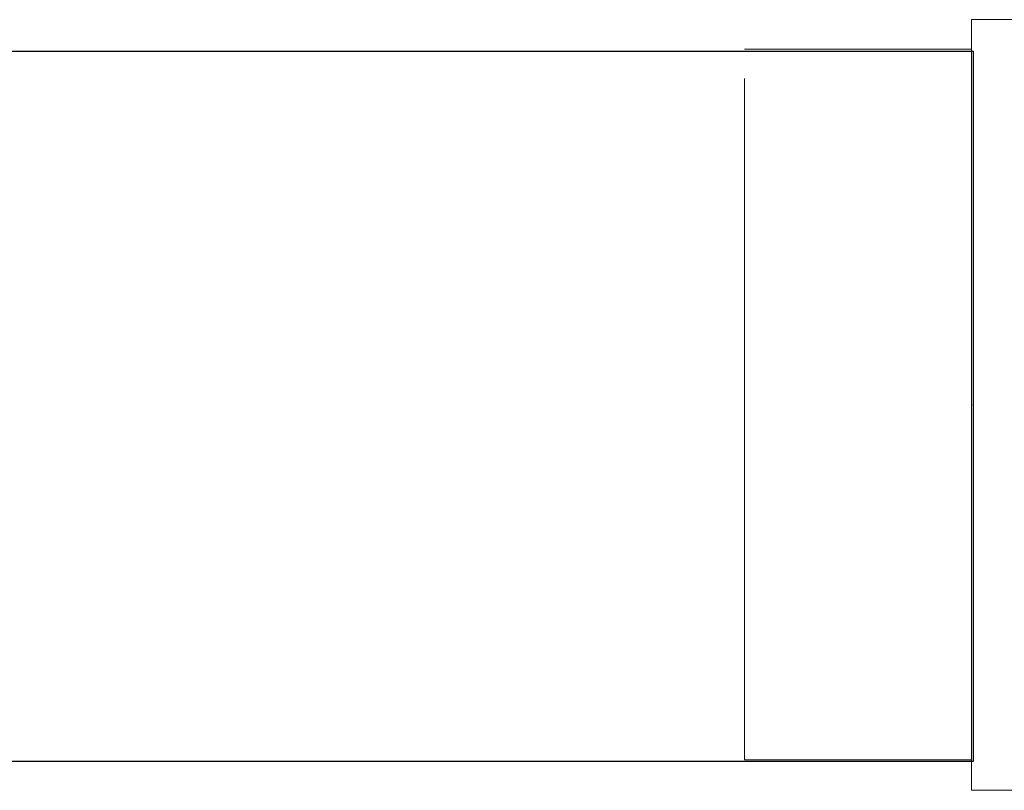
# Model space of a CAD drawing. Header units: millimetres. Extents: x -367720 to -162733, y 309172 to 337444.
# Tile 15 of 256: x -360956 to -360783, y 316500 to 316635. Entities that reach past the tile are written whole.
import ezdxf

# ---------------------------------------------------------------- set-up
doc = ezdxf.new("R2010")
doc.units = ezdxf.units.MM
doc.header["$LTSCALE"] = 10
doc.header["$MEASUREMENT"] = 0
doc.linetypes.add('ACAD_ISO03W100', pattern=[30, 12, -18])
doc.layers.get('0').update_dxf_attribs({"color": 255, "lineweight": 13})
for name, color, linetype, lineweight in [('VZ1', 6, 'Continuous', 18), ('vzt-odvod', 6, 'Continuous', 40), ('vzt-přívod', 2, 'Continuous', 40), ('vzt-spiro', 50, 'Continuous', 5), ('vzt-čárkkovaná', 50, 'ACAD_ISO03W100', 9)]:
    doc.layers.add(name, color=color, linetype=linetype, lineweight=lineweight)
doc.styles.add('ROMANS', font='ROMANS.shx', dxfattribs={"height": 80})

# ---------------------------------------------------------------- blocks, each defined once
blk = doc.blocks.new('A$C22021512')
at = {"layer": 'vzt-spiro'}
for p, q in [((193.25, 232.86), (184.38, 232.86)), ((193.25, 227.86), (193.25, 232.86)), ((193.25, 227.86), (193.25, 97.14)), ((193.25, 97.14), (184.38, 97.14))]:
    blk.add_line(p, q, dxfattribs=at)
blk.add_point((193.25, 165), dxfattribs=at)
at = {"layer": 'vzt-čárkkovaná'}
for p, q in [((233.25, 227.5), (193.25, 227.5)), ((233.25, 227.5), (233.25, 102.34)), ((233.25, 102.34), (193.25, 102.34))]:
    blk.add_line(p, q, dxfattribs=at)
blk = doc.blocks.new('A$C44067DDB')
at = {"layer": 'vzt-odvod', "lineweight": 30}
for p, q in [((2063.1013, 4009.7228, 3000), (4494.6938, 4009.7228, 3000)), ((4494.6938, 3884.7228, 3000), (4494.6938, 4009.7228, 3000)), ((2063.1013, 3884.7296, 2999.1009), (4494.6938, 3884.7256, 2999.6324))]:
    blk.add_line(p, q, dxfattribs=at)
at = {"layer": 'vzt-přívod', "lineweight": 30, "rotation": 180}
blk.add_blockref('A$C22021512', (4687.6325, 4112.4307, 2995.5888), dxfattribs=at)
at = {"layer": 'VZ1', "extrusion": (1, -3.06152e-16, 0), "style": 'ROMANS', "width": 0.8, "flags": 1}
for tag in ['NB2', 'NB1', 'PRUTOK', 'USEK', 'KOTA', 'NAZEV', 'PRIRUBA2', 'POS', 'MATERIAL', 'PRUMER', 'PLOCHA', 'LT', 'UHEL', 'R', 'D', 'TVAR']:
    blk.add_attdef(tag, (11669.1415, 5039.0799, 111318.983), '', height=1, rotation=90, dxfattribs=at)
at = {"layer": 'VZ1', "extrusion": (1.04009e-13, 1, -4.87544e-15), "style": 'ROMANS', "width": 0.8, "flags": 1}
for tag in ['KOTA', 'USEK', 'TVAR', 'POS', 'NB2', 'NB1', 'VS', 'LT', 'D']:
    blk.add_attdef(tag, (-111318.983, 5039.0799, 11669.1415), '', height=1, dxfattribs=at)
at = {"layer": 'VZ1', "extrusion": (-2.71917e-32, 1, -4.44089e-16), "style": 'ROMANS', "width": 0.8, "flags": 1}
for tag, p in [('MATERIAL', (-177204.9859, 2943.2966, 11491.6104)), ('PRIRUBA', (-177204.9859, 2943.2966, 11491.6104)), ('PRUTOK', (-177204.9859, 2943.2966, 11491.6104)), ('PLOCHA', (-177204.9859, 2943.2966, 11491.6104)), ('OBVOD', (-177204.9859, 2943.2966, 11491.6104)), ('NAZEV', (-177204.9859, 2943.2966, 11491.6104)), ('KOTA', (-177204.9859, 2943.2966, 11491.6104)), ('USEK', (-177204.9859, 2943.2966, 11491.6104)), ('TVAR', (-177204.9859, 2943.2966, 11491.6104)), ('NBN', (-177204.9859, 2943.2966, 11491.6104)), ('POS', (-177204.9859, 2943.2966, 11491.6104)), ('NB3', (-177204.9859, 2943.2966, 11491.6104)), ('VS', (-177204.9859, 2943.2966, 11491.6104)), ('LT', (-177204.9859, 2943.2966, 11491.6104)), ('B', (-177204.9859, 2943.2966, 11491.6104)), ('R', (-177204.9859, 2943.2966, 11491.6104)), ('A', (-177204.9859, 2943.2966, 11491.6104)), ('MATERIAL', (-11332.888, 6131.7212, 9501.275)), ('MATERIAL', (-11332.9671, 2943.2966, 9501.275)), ('PRIRUBA', (-11332.888, 6131.7212, 9501.275)), ('PRIRUBA', (-11332.9671, 2943.2966, 9501.275)), ('PRUTOK', (-11332.888, 6131.7212, 9501.275)), ('PRUTOK', (-11332.9671, 2943.2966, 9501.275)), ('PLOCHA', (-11332.888, 6131.7212, 9501.275)), ('PLOCHA', (-11332.9671, 2943.2966, 9501.275)), ('OBVOD', (-11332.888, 6131.7212, 9501.275)), ('OBVOD', (-11332.9671, 2943.2966, 9501.275)), ('NAZEV', (-11332.888, 6131.7212, 9501.275)), ('NAZEV', (-11332.9671, 2943.2966, 9501.275)), ('KOTA', (-11332.888, 6131.7212, 9501.275)), ('USEK', (-11332.888, 6131.7212, 9501.275)), ('KOTA', (-11332.9671, 2943.2966, 9501.275)), ('USEK', (-11332.9671, 2943.2966, 9501.275)), ('TVAR', (-11332.888, 6131.7212, 9501.275)), ('TVAR', (-11332.9671, 2943.2966, 9501.275)), ('NBN', (-11332.888, 6131.7212, 9501.275)), ('NBN', (-11332.9671, 2943.2966, 9501.275)), ('POS', (-11332.888, 6131.7212, 9501.275)), ('NB3', (-11332.888, 6131.7212, 9501.275)), ('POS', (-11332.9671, 2943.2966, 9501.275)), ('NB3', (-11332.9671, 2943.2966, 9501.275)), ('VS', (-11332.888, 6131.7212, 9501.275)), ('LT', (-11332.888, 6131.7212, 9501.275)), ('VS', (-11332.9671, 2943.2966, 9501.275)), ('LT', (-11332.9671, 2943.2966, 9501.275)), ('B', (-11332.888, 6131.7212, 9501.275)), ('R', (-11332.888, 6131.7212, 9501.275)), ('A', (-11332.888, 6131.7212, 9501.275)), ('B', (-11332.9671, 2943.2966, 9501.275)), ('R', (-11332.9671, 2943.2966, 9501.275)), ('A', (-11332.9671, 2943.2966, 9501.275)), ('MATERIAL', (-109446.9123, 2943.2966, 9501.275)), ('PRIRUBA', (-109446.9123, 2943.2966, 9501.275)), ('PRUTOK', (-109446.9123, 2943.2966, 9501.275)), ('PLOCHA', (-109446.9123, 2943.2966, 9501.275)), ('OBVOD', (-109446.9123, 2943.2966, 9501.275)), ('NAZEV', (-109446.9123, 2943.2966, 9501.275)), ('KOTA', (-109446.9123, 2943.2966, 9501.275)), ('USEK', (-109446.9123, 2943.2966, 9501.275)), ('TVAR', (-109446.9123, 2943.2966, 9501.275)), ('NBN', (-109446.9123, 2943.2966, 9501.275)), ('POS', (-109446.9123, 2943.2966, 9501.275)), ('NB3', (-109446.9123, 2943.2966, 9501.275)), ('VS', (-109446.9123, 2943.2966, 9501.275)), ('LT', (-109446.9123, 2943.2966, 9501.275)), ('B', (-109446.9123, 2943.2966, 9501.275)), ('R', (-109446.9123, 2943.2966, 9501.275)), ('A', (-109446.9123, 2943.2966, 9501.275))]:
    blk.add_attdef(tag, p, '', height=1, dxfattribs=at)
at = {"layer": 'VZ1', "extrusion": (-1, 0, 0), "style": 'ROMANS', "width": 0.8, "flags": 1}
for tag, p in [('NB3', (-11312.8354, 2943.2966, -178642.0188)), ('PRUTOK', (-11312.8354, 2943.2966, -178642.0188)), ('USEK', (-11312.8354, 2943.2966, -178642.0188)), ('VS', (-11312.8354, 2943.2966, -178642.0188)), ('NAZEV', (-11312.8354, 2943.2966, -178642.0188)), ('KOTA', (-11312.8354, 2943.2966, -178642.0188)), ('POS', (-11312.8354, 2943.2966, -178642.0188)), ('MATERIAL', (-11312.8354, 2943.2966, -178642.0188)), ('PRIRUBA', (-11312.8354, 2943.2966, -178642.0188)), ('PLOCHA', (-11312.8354, 2943.2966, -178642.0188)), ('OBVOD', (-11312.8354, 2943.2966, -178642.0188)), ('R', (-11312.8354, 2943.2966, -178642.0188)), ('LT', (-11312.8354, 2943.2966, -178642.0188)), ('B', (-11312.8354, 2943.2966, -178642.0188)), ('A', (-11312.8354, 2943.2966, -178642.0188)), ('TVAR', (-11312.8354, 2943.2966, -178642.0188)), ('NB3', (-9322.5, 6131.7212, -12769.9209)), ('PRUTOK', (-9322.5, 6131.7212, -12769.9209)), ('USEK', (-9322.5, 6131.7212, -12769.9209)), ('VS', (-9322.5, 6131.7212, -12769.9209)), ('NAZEV', (-9322.5, 6131.7212, -12769.9209)), ('KOTA', (-9322.5, 6131.7212, -12769.9209)), ('POS', (-9322.5, 6131.7212, -12769.9209)), ('MATERIAL', (-9322.5, 6131.7212, -12769.9209)), ('PRIRUBA', (-9322.5, 6131.7212, -12769.9209)), ('PLOCHA', (-9322.5, 6131.7212, -12769.9209)), ('OBVOD', (-9322.5, 6131.7212, -12769.9209)), ('R', (-9322.5, 6131.7212, -12769.9209)), ('LT', (-9322.5, 6131.7212, -12769.9209)), ('B', (-9322.5, 6131.7212, -12769.9209)), ('A', (-9322.5, 6131.7212, -12769.9209)), ('TVAR', (-9322.5, 6131.7212, -12769.9209)), ('NB3', (-9322.5, 2943.2966, -12770)), ('PRUTOK', (-9322.5, 2943.2966, -12770)), ('USEK', (-9322.5, 2943.2966, -12770)), ('VS', (-9322.5, 2943.2966, -12770)), ('NAZEV', (-9322.5, 2943.2966, -12770)), ('KOTA', (-9322.5, 2943.2966, -12770)), ('POS', (-9322.5, 2943.2966, -12770)), ('MATERIAL', (-9322.5, 2943.2966, -12770)), ('PRIRUBA', (-9322.5, 2943.2966, -12770)), ('PLOCHA', (-9322.5, 2943.2966, -12770)), ('OBVOD', (-9322.5, 2943.2966, -12770)), ('R', (-9322.5, 2943.2966, -12770)), ('LT', (-9322.5, 2943.2966, -12770)), ('B', (-9322.5, 2943.2966, -12770)), ('A', (-9322.5, 2943.2966, -12770)), ('TVAR', (-9322.5, 2943.2966, -12770)), ('NB3', (-9322.5, 2943.2966, -110883.9452)), ('PRUTOK', (-9322.5, 2943.2966, -110883.9452)), ('USEK', (-9322.5, 2943.2966, -110883.9452)), ('VS', (-9322.5, 2943.2966, -110883.9452)), ('NAZEV', (-9322.5, 2943.2966, -110883.9452)), ('KOTA', (-9322.5, 2943.2966, -110883.9452)), ('POS', (-9322.5, 2943.2966, -110883.9452)), ('MATERIAL', (-9322.5, 2943.2966, -110883.9452)), ('PRIRUBA', (-9322.5, 2943.2966, -110883.9452)), ('PLOCHA', (-9322.5, 2943.2966, -110883.9452)), ('OBVOD', (-9322.5, 2943.2966, -110883.9452)), ('R', (-9322.5, 2943.2966, -110883.9452)), ('LT', (-9322.5, 2943.2966, -110883.9452)), ('B', (-9322.5, 2943.2966, -110883.9452)), ('A', (-9322.5, 2943.2966, -110883.9452)), ('TVAR', (-9322.5, 2943.2966, -110883.9452))]:
    blk.add_attdef(tag, p, '', height=1, rotation=270, dxfattribs=at)
at = {"layer": 'VZ1', "extrusion": (1, -2.32324e-14, 0), "style": 'ROMANS', "width": 0.8, "flags": 1}
for tag in ['NB2', 'NB1', 'PRUTOK', 'USEK', 'KOTA', 'NAZEV', 'PRIRUBA2', 'POS', 'MATERIAL', 'PRUMER', 'PLOCHA', 'LT', 'UHEL', 'R', 'D', 'TVAR']:
    blk.add_attdef(tag, (11224.1742, 2147.9426, 13745.0379), '', height=1, rotation=270, dxfattribs=at)
at = {"layer": 'VZ1', "extrusion": (-1.83691e-16, -1, 0), "style": 'ROMANS', "width": 0.8, "flags": 1}
for tag in ['POZNAMKA', 'NB2', 'NB1', 'DATA-HODNOTA', 'DATA-KLIC', 'PRUTOK', 'USEK', 'DRUHTLUM', 'ZETA', 'PR', 'TYP', 'NAZEV', 'POS', 'VETA']:
    blk.add_attdef(tag, (111863.9472, 3000, -10940.785), '', height=1, dxfattribs=at)
at = {"layer": 'VZ1', "extrusion": (0, 1, -1.26974e-15), "style": 'ROMANS', "width": 0.8, "flags": 1}
for tag in ['PRIRUBA2', 'MATERIAL', 'PRUMER', 'IZOLACE', 'PRUTOK', 'PLOCHA', 'NASTCE', 'NAZEV', 'KOTA', 'USEK', 'TVAR', 'POS', 'NB2', 'NB1', 'VS', 'LT', 'D']:
    blk.add_attdef(tag, (-111858.983, 2389.3275, 10075), '', height=1, dxfattribs=at)
at = {"layer": 'VZ1', "style": 'ROMANS', "width": 0.8, "flags": 1}
for tag in ['VS', 'OBVOD', 'USEK', 'IZOLACE', 'NASTCE', 'PRUTOK', 'KOTA', 'POS', 'PRIRUBA', 'PLOCHA', 'A1', 'TVAR', 'NB2', 'NB1', 'NAZEV', 'MATERIAL', 'LT', 'B1']:
    blk.add_attdef(tag, (12740, 9530), '', height=1, rotation=270, dxfattribs=at)
at = {"layer": 'VZ1', "extrusion": (0, -1, 0), "style": 'ROMANS', "width": 0.8, "flags": 1}
for tag, p in [('NBN', (179201.405, 2639.0523, -9490.3354)), ('NB3', (179201.405, 2639.0523, -9490.3354)), ('PRUTOK', (179201.405, 2639.0523, -9490.3354)), ('USEK', (179201.405, 2639.0523, -9490.3354)), ('VS', (179201.405, 2639.0523, -9490.3354)), ('NAZEV', (179201.405, 2639.0523, -9490.3354)), ('KOTA', (179201.405, 2639.0523, -9490.3354)), ('POS', (179201.405, 2639.0523, -9490.3354)), ('MATERIAL', (179201.405, 2639.0523, -9490.3354)), ('PRIRUBA', (179201.405, 2639.0523, -9490.3354)), ('PLOCHA', (179201.405, 2639.0523, -9490.3354)), ('OBVOD', (179201.405, 2639.0523, -9490.3354)), ('R', (179201.405, 2639.0523, -9490.3354)), ('LT', (179201.405, 2639.0523, -9490.3354)), ('B', (179201.405, 2639.0523, -9490.3354)), ('A', (179201.405, 2639.0523, -9490.3354)), ('TVAR', (179201.405, 2639.0523, -9490.3354)), ('NBN', (13329.3863, 2639.0523, -7500)), ('NB3', (13329.3863, 2639.0523, -7500)), ('PRUTOK', (13329.3863, 2639.0523, -7500)), ('USEK', (13329.3863, 2639.0523, -7500)), ('VS', (13329.3863, 2639.0523, -7500)), ('NAZEV', (13329.3863, 2639.0523, -7500)), ('KOTA', (13329.3863, 2639.0523, -7500)), ('POS', (13329.3863, 2639.0523, -7500)), ('MATERIAL', (13329.3863, 2639.0523, -7500)), ('PRIRUBA', (13329.3863, 2639.0523, -7500)), ('PLOCHA', (13329.3863, 2639.0523, -7500)), ('OBVOD', (13329.3863, 2639.0523, -7500)), ('R', (13329.3863, 2639.0523, -7500)), ('LT', (13329.3863, 2639.0523, -7500)), ('B', (13329.3863, 2639.0523, -7500)), ('A', (13329.3863, 2639.0523, -7500)), ('TVAR', (13329.3863, 2639.0523, -7500)), ('TVAR', (111443.3315, 2639.0523, -7500)), ('A', (111443.3315, 2639.0523, -7500)), ('B', (111443.3315, 2639.0523, -7500)), ('LT', (111443.3315, 2639.0523, -7500)), ('R', (111443.3315, 2639.0523, -7500)), ('OBVOD', (111443.3315, 2639.0523, -7500)), ('PLOCHA', (111443.3315, 2639.0523, -7500)), ('PRIRUBA', (111443.3315, 2639.0523, -7500)), ('MATERIAL', (111443.3315, 2639.0523, -7500)), ('POS', (111443.3315, 2639.0523, -7500)), ('KOTA', (111443.3315, 2639.0523, -7500)), ('NAZEV', (111443.3315, 2639.0523, -7500)), ('VS', (111443.3315, 2639.0523, -7500)), ('USEK', (111443.3315, 2639.0523, -7500)), ('PRUTOK', (111443.3315, 2639.0523, -7500)), ('NB3', (111443.3315, 2639.0523, -7500)), ('NBN', (111443.3315, 2639.0523, -7500)), ('NBN', (111443.3315, 2639.0523, -7500)), ('NB3', (111443.3315, 2639.0523, -7500)), ('PRUTOK', (111443.3315, 2639.0523, -7500)), ('USEK', (111443.3315, 2639.0523, -7500)), ('VS', (111443.3315, 2639.0523, -7500)), ('NAZEV', (111443.3315, 2639.0523, -7500)), ('KOTA', (111443.3315, 2639.0523, -7500)), ('POS', (111443.3315, 2639.0523, -7500)), ('MATERIAL', (111443.3315, 2639.0523, -7500)), ('PRIRUBA', (111443.3315, 2639.0523, -7500)), ('PLOCHA', (111443.3315, 2639.0523, -7500)), ('OBVOD', (111443.3315, 2639.0523, -7500)), ('R', (111443.3315, 2639.0523, -7500)), ('LT', (111443.3315, 2639.0523, -7500)), ('B', (111443.3315, 2639.0523, -7500)), ('A', (111443.3315, 2639.0523, -7500)), ('TVAR', (111443.3315, 2639.0523, -7500))]:
    blk.add_attdef(tag, p, '', height=1, rotation=90, dxfattribs=at)
at = {"layer": 'VZ1', "extrusion": (2.83287e-14, -1, 0), "style": 'ROMANS', "width": 0.8, "flags": 1}
for tag, p in [('IZOLACE', (4619.6938, 3000, -5099.5832)), ('NASTCE', (4619.6938, 3000, -5099.5832)), ('NB2', (4619.6938, 3000, -5099.5832)), ('NB1', (4619.6938, 3000, -5099.5832)), ('VS', (4619.6938, 3000, -5099.5832)), ('PRUTOK', (4619.6938, 3000, -5099.5832)), ('USEK', (4619.6938, 3000, -5099.5832)), ('KOTA', (4619.6938, 3000, -5099.5832)), ('NAZEV', (4619.6938, 3000, -5099.5832)), ('PRIRUBA2', (4619.6938, 3000, -5099.5832)), ('POS', (4619.6938, 3000, -5099.5832)), ('MATERIAL', (4619.6938, 3000, -5099.5832)), ('PRUMER', (4619.6938, 3000, -5099.5832)), ('PLOCHA', (4619.6938, 3000, -5099.5832)), ('LT', (4619.6938, 3000, -5099.5832)), ('D', (4619.6938, 3000, -5099.5832)), ('TVAR', (4619.6938, 3000, -5099.5832)), ('IZOLACE', (102733.639, 3000, -4512.6709)), ('NASTCE', (102733.639, 3000, -4512.6709)), ('NB2', (102733.639, 3000, -4512.6709)), ('NB1', (102733.639, 3000, -4512.6709)), ('VS', (102733.639, 3000, -4512.6709)), ('PRUTOK', (102733.639, 3000, -4512.6709)), ('USEK', (102733.639, 3000, -4512.6709)), ('KOTA', (102733.639, 3000, -4512.6709)), ('NAZEV', (102733.639, 3000, -4512.6709)), ('PRIRUBA2', (102733.639, 3000, -4512.6709)), ('POS', (102733.639, 3000, -4512.6709)), ('MATERIAL', (102733.639, 3000, -4512.6709)), ('PRUMER', (102733.639, 3000, -4512.6709)), ('PLOCHA', (102733.639, 3000, -4512.6709)), ('LT', (102733.639, 3000, -4512.6709)), ('D', (102733.639, 3000, -4512.6709)), ('TVAR', (102733.639, 3000, -4512.6709))]:
    blk.add_attdef(tag, p, '', height=1, dxfattribs=at)
at = {"layer": 'vzt-přívod', "lineweight": 30, "extrusion": (-1, 0, 0), "style": 'ROMANS', "width": 0.8, "flags": 1}
for p in [(-11312.8354, 2943.2966, -178642.0188), (-9322.5, 6131.7212, -12769.9209), (-9322.5, 2943.2966, -12770), (-9322.5, 2943.2966, -110883.9452)]:
    blk.add_attdef('NBN', p, '', height=1, rotation=270, dxfattribs=at)
at = {"layer": 'vzt-přívod', "lineweight": 30, "extrusion": (0.707107, 0.707107, 0), "style": 'ROMANS', "width": 0.8, "flags": 1}
for tag, p in [('PRIRUBA2', (-1079.1254, 2936.5022, 15975.6328)), ('MATERIAL', (-1079.1254, 2936.5022, 15975.6328)), ('PRUMER', (-1079.1254, 2936.5022, 15975.6328)), ('IZOLACE', (-1079.1254, 2936.5022, 15975.6328)), ('PRUTOK', (-1079.1254, 2936.5022, 15975.6328)), ('PLOCHA', (-1079.1254, 2936.5022, 15975.6328)), ('NASTCE', (-1079.1254, 2936.5022, 15975.6328)), ('NAZEV', (-1079.1254, 2936.5022, 15975.6328)), ('PRIRUBA2', (-70456.1614, 2936.5022, 85352.6688)), ('MATERIAL', (-70456.1614, 2936.5022, 85352.6688)), ('PRUMER', (-70456.1614, 2936.5022, 85352.6688)), ('IZOLACE', (-70456.1614, 2936.5022, 85352.6688)), ('PRUTOK', (-70456.1614, 2936.5022, 85352.6688)), ('PLOCHA', (-70456.1614, 2936.5022, 85352.6688)), ('NASTCE', (-70456.1614, 2936.5022, 85352.6688)), ('NAZEV', (-70456.1614, 2936.5022, 85352.6688)), ('KOTA', (-1079.1254, 2936.5022, 15975.6328)), ('USEK', (-1079.1254, 2936.5022, 15975.6328)), ('TVAR', (-1079.1254, 2936.5022, 15975.6328)), ('POS', (-1079.1254, 2936.5022, 15975.6328)), ('NB2', (-1079.1254, 2936.5022, 15975.6328)), ('NB1', (-1079.1254, 2936.5022, 15975.6328)), ('VS', (-1079.1254, 2936.5022, 15975.6328)), ('LT', (-1079.1254, 2936.5022, 15975.6328)), ('D', (-1079.1254, 2936.5022, 15975.6328)), ('KOTA', (-70456.1614, 2936.5022, 85352.6688)), ('USEK', (-70456.1614, 2936.5022, 85352.6688)), ('TVAR', (-70456.1614, 2936.5022, 85352.6688)), ('POS', (-70456.1614, 2936.5022, 85352.6688)), ('NB2', (-70456.1614, 2936.5022, 85352.6688)), ('NB1', (-70456.1614, 2936.5022, 85352.6688)), ('VS', (-70456.1614, 2936.5022, 85352.6688)), ('LT', (-70456.1614, 2936.5022, 85352.6688)), ('D', (-70456.1614, 2936.5022, 85352.6688))]:
    blk.add_attdef(tag, p, '', height=1, dxfattribs=at)
at = {"layer": 'vzt-přívod', "lineweight": 30, "style": 'ROMANS', "width": 0.8, "flags": 1}
for tag, p in [('USEK', (11882.7585, 10460.1981, 2936.5022)), ('UHEL', (11882.7585, 10460.1981, 2936.5022)), ('PRUTOK', (11882.7585, 10460.1981, 2936.5022)), ('KOTA', (11882.7585, 10460.1981, 2936.5022)), ('PRIRUBA2', (11882.7585, 10460.1981, 2936.5022)), ('POS', (11882.7585, 10460.1981, 2936.5022)), ('PRUMER', (11882.7585, 10460.1981, 2936.5022)), ('PLOCHA', (11882.7585, 10460.1981, 2936.5022)), ('TVAR', (11882.7585, 10460.1981, 2936.5022)), ('NB2', (11882.7585, 10460.1981, 2936.5022)), ('NB1', (11882.7585, 10460.1981, 2936.5022)), ('NAZEV', (11882.7585, 10460.1981, 2936.5022)), ('MATERIAL', (11882.7585, 10460.1981, 2936.5022)), ('LT', (11882.7585, 10460.1981, 2936.5022)), ('R', (11882.7585, 10460.1981, 2936.5022)), ('D', (11882.7585, 10460.1981, 2936.5022)), ('USEK', (109996.7036, 10460.1981, 2936.5022)), ('UHEL', (109996.7036, 10460.1981, 2936.5022)), ('PRUTOK', (109996.7036, 10460.1981, 2936.5022)), ('KOTA', (109996.7036, 10460.1981, 2936.5022)), ('PRIRUBA2', (109996.7036, 10460.1981, 2936.5022)), ('POS', (109996.7036, 10460.1981, 2936.5022)), ('PRUMER', (109996.7036, 10460.1981, 2936.5022)), ('PLOCHA', (109996.7036, 10460.1981, 2936.5022)), ('TVAR', (109996.7036, 10460.1981, 2936.5022)), ('NB2', (109996.7036, 10460.1981, 2936.5022)), ('NB1', (109996.7036, 10460.1981, 2936.5022)), ('NAZEV', (109996.7036, 10460.1981, 2936.5022)), ('MATERIAL', (109996.7036, 10460.1981, 2936.5022)), ('LT', (109996.7036, 10460.1981, 2936.5022)), ('R', (109996.7036, 10460.1981, 2936.5022)), ('D', (109996.7036, 10460.1981, 2936.5022))]:
    blk.add_attdef(tag, p, '', height=1, rotation=270, dxfattribs=at)
at = {"layer": 'vzt-přívod', "lineweight": 30, "extrusion": (-1, 0, 1.77636e-15), "style": 'ROMANS', "width": 0.8, "flags": 1}
for tag in ['IZOLACE', 'NASTCE', 'NB2', 'NB1', 'VS', 'PRUTOK', 'USEK', 'KOTA', 'NAZEV', 'POS', 'MATERIAL', 'PRIRUBA', 'PLOCHA', 'OBVOD', 'LT', 'B1', 'A1', 'TVAR']:
    blk.add_attdef(tag, (-9530, 2813.2966, -12620), '', height=1, dxfattribs=at)

msp = doc.modelspace()

# ---------------------------------------------------------------- block references
msp.add_blockref('A$C44067DDB', (-365282.86, 312620.06))

doc.saveas('drawing.dxf')
